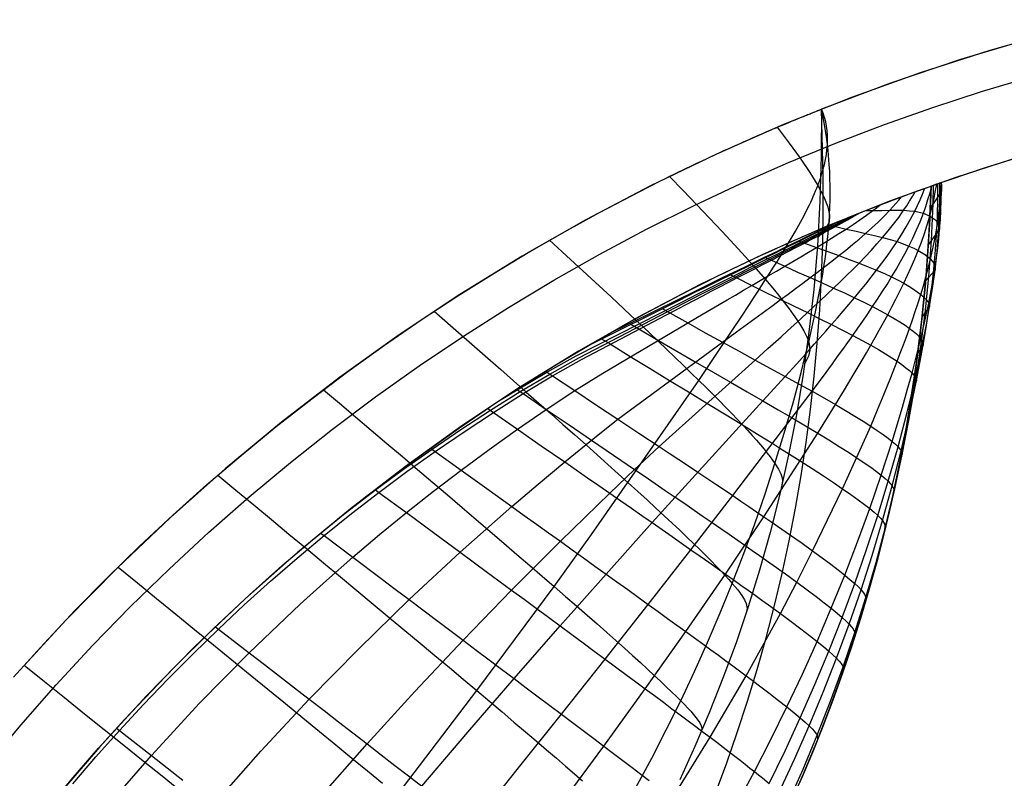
# Model space of a CAD drawing. Header units: millimetres. Extents: x -58 to 58, y -58 to 57.
# Tile 12 of 40: x -43 to -16, y 35 to 56. Entities that reach past the tile are written whole.
import ezdxf

# ---------------------------------------------------------------- set-up
doc = ezdxf.new("R2010")
doc.units = ezdxf.units.MM
doc.header["$MEASUREMENT"] = 0
doc.layers.add('Predefinito', color=5, linetype='Continuous')

msp = doc.modelspace()

# ---------------------------------------------------------------- linework, layer by layer
at = {"layer": 'Predefinito', "extrusion": (0.459919, 0.537098, 0.707107)}
for points in [[(46.655, 124.357), (47.803, 126.696), (48.888, 129.082), (49.911, 131.51), (50.868, 133.975)], [(50.868, 133.975), (50.178, 135.12), (49.511, 136.277), (48.868, 137.446), (48.249, 138.626), (47.653, 139.819), (47.082, 141.023), (46.534, 142.239), (46.011, 143.467), (45.512, 144.707), (45.037, 145.957), (44.589, 147.212), (44.166, 148.472), (43.769, 149.738), (43.396, 151.008), (43.048, 152.283), (42.723, 153.563), (42.143, 156.136), (41.65, 158.727), (41.239, 161.334), (40.905, 163.956), (40.642, 166.592), (40.443, 169.241), (40.302, 171.898), (40.211, 174.555), (40.149, 179.86), (40.182, 182.509), (40.269, 185.154), (40.419, 187.796), (40.642, 190.433), (40.947, 193.065), (41.134, 194.379), (41.345, 195.691), (41.581, 197.002), (41.844, 198.312), (42.135, 199.619), (42.453, 200.922), (42.798, 202.213), (43.171, 203.494), (43.572, 204.764), (44, 206.022), (44.457, 207.27), (44.942, 208.507), (45.456, 209.732), (45.998, 210.946), (46.567, 212.15), (47.165, 213.342), (47.79, 214.523), (48.443, 215.694)], [(47.251, 133.48), (46.463, 131.602), (45.634, 129.75)], [(44.755, 215.87), (44.15, 214.667), (43.573, 213.455), (43.022, 212.233), (42.498, 211.003), (42.001, 209.763), (41.531, 208.514), (41.087, 207.256), (40.67, 205.989), (40.279, 204.713), (39.913, 203.428), (39.574, 202.135), (39.259, 200.833), (38.969, 199.522), (38.704, 198.203), (38.462, 196.88), (38.245, 195.556), (37.879, 192.906), (37.598, 190.255), (37.392, 187.603), (37.255, 184.949), (37.176, 182.295), (37.149, 179.64), (37.215, 174.328), (37.307, 171.67), (37.446, 169.013), (37.641, 166.354), (37.898, 163.694), (38.223, 161.035), (38.621, 158.394), (39.095, 155.778), (39.648, 153.187), (40.284, 150.623), (41.006, 148.086), (41.399, 146.829), (41.815, 145.578), (42.253, 144.334), (42.714, 143.098), (43.199, 141.869), (43.706, 140.648), (44.237, 139.434), (44.792, 138.228), (45.371, 137.029), (45.973, 135.838), (46.6, 134.655), (47.251, 133.48)]]:
    msp.add_lwpolyline(points, dxfattribs=at)
at = {"layer": 'Predefinito'}
for points in [[(-13.578, 55.874), (-15.514, 55.368), (-17.432, 54.794), (-19.328, 54.154), (-21.201, 53.449)], [(-14.722, 55.583), (-16.632, 55.042), (-18.522, 54.435), (-20.39, 53.763), (-22.233, 53.028), (-24.05, 52.229), (-25.839, 51.367), (-27.596, 50.445), (-29.321, 49.462), (-31.011, 48.421), (-32.664, 47.322), (-34.278, 46.166), (-35.851, 44.955), (-37.381, 43.691), (-38.867, 42.375), (-40.306, 41.008), (-41.698, 39.592), (-43.039, 38.13)], [(-43.864, 35.612), (-42.929, 36.733), (-41.965, 37.831), (-40.972, 38.904), (-39.952, 39.952), (-38.904, 40.972), (-37.831, 41.965), (-36.733, 42.929), (-35.612, 43.864), (-34.468, 44.768), (-33.304, 45.641), (-32.12, 46.482), (-30.917, 47.29), (-29.698, 48.066), (-28.462, 48.807), (-27.213, 49.515), (-25.95, 50.188), (-24.676, 50.827), (-23.391, 51.43), (-22.098, 51.999), (-20.797, 52.533), (-19.49, 53.032), (-18.179, 53.496), (-16.864, 53.925), (-15.546, 54.319)], [(-21.201, 53.449), (-21.207, 52.185), (-21.244, 50.948), (-21.313, 49.739), (-21.413, 48.555), (-21.542, 47.396), (-21.699, 46.263), (-21.884, 45.153), (-22.096, 44.067), (-22.334, 43.004), (-22.596, 41.964), (-22.882, 40.945), (-23.191, 39.948), (-23.522, 38.971), (-23.875, 38.014), (-24.247, 37.076), (-24.639, 36.157), (-25.048, 35.256)], [(-21.201, 53.449), (-21.207, 52.185), (-21.244, 50.948), (-21.313, 49.739), (-21.413, 48.555), (-21.542, 47.396), (-21.699, 46.263), (-21.884, 45.153), (-22.096, 44.067), (-22.334, 43.004), (-22.596, 41.964), (-22.882, 40.945), (-23.191, 39.948), (-23.522, 38.971), (-23.875, 38.014), (-24.247, 37.076), (-24.639, 36.157), (-25.048, 35.256)], [(-15.764, 52.17), (-17.556, 51.595), (-19.326, 50.958), (-21.073, 50.261), (-22.796, 49.504), (-24.491, 48.687), (-26.157, 47.813), (-27.791, 46.882), (-29.393, 45.894), (-30.96, 44.853), (-32.489, 43.757), (-33.98, 42.61), (-35.431, 41.412), (-36.839, 40.164), (-38.203, 38.868), (-39.522, 37.527), (-40.794, 36.14), (-42.017, 34.711), (-43.19, 33.24)], [(-15.283, 52.313), (-16.761, 51.859), (-18.226, 51.362)], [(-21.789, 35.186), (-21.396, 36.123), (-21.021, 37.078), (-20.665, 38.053), (-20.33, 39.047), (-20.015, 40.061), (-19.723, 41.095), (-19.454, 42.15), (-19.208, 43.225), (-18.987, 44.322), (-18.792, 45.44), (-18.623, 46.58), (-18.481, 47.742), (-18.367, 48.926), (-18.282, 50.133), (-18.226, 51.362)]]:
    msp.add_lwpolyline(points, dxfattribs=at)
at = {"layer": 'Predefinito', "extrusion": (3.47394e-06, 6.55532e-06, 1)}
msp.add_lwpolyline([(-40.058, 12.07), (-39.511, 12.544), (-38.868, 13.127), (-38.236, 13.724), (-37.616, 14.335), (-37.008, 14.96), (-36.412, 15.597), (-35.826, 16.246), (-34.685, 17.574), (-33.583, 18.938), (-32.512, 20.332), (-31.468, 21.749), (-30.451, 23.189), (-29.462, 24.65), (-28.506, 26.136), (-27.59, 27.651), (-26.719, 29.196), (-25.898, 30.771), (-25.508, 31.571), (-25.133, 32.379), (-24.772, 33.195), (-24.427, 34.019), (-24.097, 34.85), (-23.784, 35.689), (-23.488, 36.534), (-23.21, 37.386), (-22.948, 38.244), (-22.704, 39.109), (-22.478, 39.979), (-22.27, 40.855), (-22.08, 41.736), (-21.908, 42.622), (-21.754, 43.512), (-21.618, 44.405), (-21.5, 45.301), (-21.4, 46.2), (-21.317, 47.1), (-21.251, 48.002), (-21.202, 48.906), (-21.17, 49.812), (-21.154, 50.72), (-21.155, 51.629), (-21.201, 53.448)], dxfattribs=at)
at = {"layer": 'Predefinito', "extrusion": (1, 0, 0)}
for points in [[(53.449, 216.277), (53.449, 60)], [(53.449, 35), (53.449, 60)], [(42.15, 223.723), (42.15, 60.005)]]:
    msp.add_lwpolyline(points, dxfattribs=at)
at = {"layer": 'Predefinito', "extrusion": (0.999793, -0.000794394, 0.020327)}
msp.add_lwpolyline([(51.372, 56.699), (51.229, 60.367)], dxfattribs=at)
at = {"layer": 'Predefinito', "extrusion": (0, 1, -2.06559e-07)}
msp.add_lwpolyline([(18.226, 60.008), (18.226, 215.928)], dxfattribs=at)
at = {"layer": 'Predefinito', "extrusion": (0.000221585, 0.00677, 0.999977)}
msp.add_lwpolyline([(-18.24, 50.954), (-18.24, 50.954)], dxfattribs=at)
at = {"layer": 'Predefinito', "extrusion": (0.025355, 0.997641, 0.063797)}
msp.add_lwpolyline([(22.259, 27.765), (22.226, 27.848)], dxfattribs=at)
at = {"layer": 'Predefinito', "extrusion": (0.053397, 0.991205, 0.121085)}
msp.add_lwpolyline([(24.564, 24.065), (24.458, 24.304)], dxfattribs=at)
at = {"layer": 'Predefinito', "extrusion": (0.081184, 0.983096, 0.164108)}
msp.add_lwpolyline([(26.85, 21.445), (26.713, 21.718)], dxfattribs=at)
at = {"layer": 'Predefinito', "extrusion": (0.1099, 0.974204, 0.197098)}
msp.add_lwpolyline([(29.16, 19.631), (29.013, 19.889)], dxfattribs=at)
at = {"layer": 'Predefinito', "extrusion": (0.168332, 0.955117, 0.243753)}
msp.add_lwpolyline([(33.591, 17.66), (33.476, 17.819)], dxfattribs=at)
at = {"layer": 'Predefinito', "extrusion": (0.195254, 0.946065, 0.258527)}
msp.add_lwpolyline([(35.533, 17.281), (35.458, 17.376)], dxfattribs=at)
at = {"layer": 'Predefinito', "extrusion": (0.219479, 0.937694, 0.269368)}
msp.add_lwpolyline([(37.241, 17.112), (37.217, 17.139)], dxfattribs=at)
at = {"layer": 'Predefinito'}
for points in [[(-43.121, 38.038, 30.011), (-42.294, 38.954, 30.011), (-41.448, 39.854, 30.011), (-40.583, 40.734, 30.01), (-39.702, 41.594, 30.008), (-38.802, 42.434, 30.007), (-37.884, 43.255, 30.005), (-36.951, 44.056, 30.003), (-36, 44.836, 30.001), (-35.034, 45.594, 29.999), (-34.054, 46.331, 29.996), (-33.06, 47.046, 29.994), (-32.06, 47.732, 29.99), (-31.066, 48.385, 29.984), (-30.083, 49.002, 29.977), (-29.118, 49.582, 29.968), (-28.175, 50.124, 29.958), (-27.246, 50.635, 29.947), (-26.134, 51.218, 29.931), (-25.905, 51.334, 29.933), (-25.779, 51.398, 29.938), (-25.7, 51.437, 29.943), (-25.574, 51.5, 29.954), (-25.475, 51.549, 29.964), (-25.316, 51.627, 29.986), (-25.186, 51.69, 30.008), (-25.075, 51.745, 30.03), (-24.976, 51.793, 30.052), (-24.885, 51.836, 30.074), (-24.726, 51.912, 30.117), (-24.584, 51.979, 30.161), (-24.457, 52.039, 30.205), (-24.342, 52.093, 30.249), (-24.235, 52.143, 30.293), (-24.135, 52.19, 30.337), (-24.041, 52.233, 30.38), (-23.952, 52.274, 30.424), (-23.867, 52.313, 30.468), (-23.787, 52.349, 30.512), (-23.71, 52.384, 30.556), (-23.564, 52.45, 30.644), (-23.43, 52.51, 30.731), (-23.304, 52.566, 30.819), (-23.187, 52.618, 30.906), (-23.076, 52.667, 30.993), (-22.97, 52.713, 31.081), (-22.87, 52.756, 31.168), (-22.774, 52.798, 31.255), (-22.682, 52.837, 31.342), (-22.595, 52.875, 31.429), (-22.511, 52.91, 31.516), (-22.432, 52.944, 31.603), (-22.356, 52.976, 31.69), (-22.284, 53.006, 31.777), (-22.216, 53.035, 31.865), (-22.151, 53.062, 31.952), (-22.089, 53.088, 32.039), (-22.03, 53.113, 32.126), (-21.973, 53.136, 32.213), (-21.92, 53.158, 32.3), (-21.869, 53.179, 32.387), (-21.821, 53.199, 32.474), (-21.775, 53.218, 32.561), (-21.731, 53.235, 32.648), (-21.69, 53.252, 32.735), (-21.651, 53.268, 32.822), (-21.613, 53.283, 32.909), (-21.578, 53.298, 32.996), (-21.545, 53.311, 33.083), (-21.514, 53.324, 33.17), (-21.484, 53.336, 33.257), (-21.456, 53.347, 33.344), (-21.43, 53.357, 33.431), (-21.406, 53.367, 33.518), (-21.383, 53.376, 33.605), (-21.342, 53.393, 33.78), (-21.306, 53.407, 33.954), (-21.276, 53.419, 34.128), (-21.252, 53.429, 34.303), (-21.232, 53.436, 34.477), (-21.219, 53.442, 34.651), (-21.201, 53.449, 35)], [(-32.718, 34.84, 36.982), (-30.556, 37.675, 37.178), (-28.459, 40.503, 37.453), (-27.441, 41.91, 37.615), (-24.528, 46.09, 38.236), (-23.605, 47.466, 38.428), (-23.379, 47.807, 38.49), (-23.155, 48.147, 38.565), (-23.045, 48.317, 38.607), (-22.935, 48.486, 38.654), (-22.826, 48.655, 38.706), (-22.718, 48.823, 38.762), (-22.61, 48.991, 38.824), (-22.504, 49.158, 38.891), (-22.399, 49.324, 38.964), (-22.296, 49.49, 39.042), (-22.195, 49.654, 39.126), (-22.096, 49.818, 39.216), (-22, 49.981, 39.311), (-21.906, 50.142, 39.411), (-21.816, 50.302, 39.518), (-21.73, 50.461, 39.63), (-21.647, 50.618, 39.748), (-21.569, 50.773, 39.872), (-21.531, 50.851, 39.937), (-21.495, 50.927, 40.002), (-21.46, 51.003, 40.069), (-21.425, 51.079, 40.138), (-21.393, 51.155, 40.208), (-21.361, 51.229, 40.28), (-21.331, 51.304, 40.353), (-21.302, 51.377, 40.428), (-21.275, 51.451, 40.504), (-21.249, 51.523, 40.582), (-21.224, 51.596, 40.661), (-21.201, 51.667, 40.741), (-21.18, 51.738, 40.823), (-21.16, 51.809, 40.906), (-21.141, 51.879, 40.991), (-21.124, 51.949, 41.076), (-21.094, 52.086, 41.25), (-21.071, 52.221, 41.428), (-21.054, 52.354, 41.61), (-21.043, 52.485, 41.794), (-21.039, 52.613, 41.982), (-21.041, 52.74, 42.171), (-21.05, 52.864, 42.363), (-21.066, 52.985, 42.556), (-21.089, 53.105, 42.75), (-21.119, 53.222, 42.944), (-21.157, 53.336, 43.139), (-21.201, 53.449, 43.333)], [(-26.65, 34.299, 47.928), (-25.81, 35.838, 48.022), (-25.023, 37.401, 48.129), (-24.651, 38.189, 48.187), (-24.293, 38.983, 48.249), (-23.95, 39.782, 48.316), (-23.623, 40.584, 48.388), (-23.31, 41.391, 48.465), (-23.013, 42.202, 48.546), (-22.731, 43.016, 48.627), (-22.464, 43.834, 48.704), (-22.212, 44.656, 48.777), (-21.975, 45.479, 48.857), (-21.863, 45.892, 48.903), (-21.755, 46.304, 48.955), (-21.65, 46.717, 49.016), (-21.55, 47.129, 49.085), (-21.455, 47.541, 49.166), (-21.365, 47.952, 49.258), (-21.281, 48.363, 49.361), (-21.205, 48.772, 49.476), (-21.17, 48.975, 49.538), (-21.137, 49.179, 49.603), (-21.107, 49.381, 49.671), (-21.079, 49.584, 49.742), (-21.055, 49.785, 49.816), (-21.033, 49.986, 49.893), (-21.014, 50.186, 49.973), (-20.998, 50.385, 50.056), (-20.985, 50.583, 50.142), (-20.976, 50.781, 50.231), (-20.97, 50.978, 50.323), (-20.967, 51.173, 50.417), (-20.968, 51.368, 50.514), (-20.972, 51.562, 50.613), (-20.98, 51.755, 50.713), (-20.99, 51.947, 50.816), (-21.022, 52.328, 51.024), (-21.068, 52.706, 51.236), (-21.128, 53.079, 51.451), (-21.201, 53.449, 51.667)], [(-22.401, 52.957, 31.642), (-22.083, 52.529, 33.751), (-21.785, 52.118, 35.918), (-21.521, 51.731, 38.143), (-21.302, 51.377, 40.428), (-21.138, 51.065, 42.772), (-21.033, 50.795, 45.165), (-20.985, 50.568, 47.597), (-20.998, 50.385, 50.056), (-21.065, 50.244, 52.531), (-21.297, 49.981, 60)], [(-25.327, 51.622, 30.025), (-24.957, 51.238, 31.022), (-24.594, 50.86, 32.046), (-24.242, 50.49, 33.096), (-23.901, 50.129, 34.174), (-23.576, 49.78, 35.279), (-23.268, 49.445, 36.412), (-22.981, 49.125, 37.573), (-22.718, 48.823, 38.762), (-22.479, 48.54, 39.98), (-22.267, 48.278, 41.224), (-22.081, 48.035, 42.492), (-21.922, 47.813, 43.78), (-21.789, 47.611, 45.086), (-21.682, 47.43, 46.407), (-21.603, 47.269, 47.741), (-21.55, 47.129, 49.085), (-21.524, 47.009, 50.437), (-21.52, 46.908, 51.794), (-21.556, 46.751, 54.522), (-21.657, 46.544, 60)], [(-32.044, 35.083, 33.09), (-30.794, 36.55, 33.225), (-29.542, 38.001, 33.395), (-28.292, 39.429, 33.601), (-27.046, 40.836, 33.841), (-25.798, 42.232, 34.127), (-25.175, 42.925, 34.293), (-22.791, 45.532, 35.038), (-22.184, 46.197, 35.232), (-21.873, 46.541, 35.343), (-21.559, 46.891, 35.468), (-21.401, 47.069, 35.537), (-21.244, 47.247, 35.611), (-21.086, 47.426, 35.691), (-20.929, 47.606, 35.777), (-20.772, 47.787, 35.87), (-20.616, 47.968, 35.969), (-20.46, 48.15, 36.076), (-20.306, 48.333, 36.19), (-20.153, 48.518, 36.312), (-20.001, 48.704, 36.441), (-19.852, 48.891, 36.578), (-19.706, 49.08, 36.722), (-19.562, 49.27, 36.873), (-19.421, 49.462, 37.033), (-19.285, 49.657, 37.2), (-19.152, 49.854, 37.375), (-19.025, 50.053, 37.557), (-18.902, 50.256, 37.747), (-18.785, 50.464, 37.945), (-18.673, 50.676, 38.151), (-18.598, 50.83, 38.303), (-18.528, 50.986, 38.459), (-18.461, 51.142, 38.618), (-18.4, 51.301, 38.779)], [(-30.666, 34.019, 34.883), (-29.459, 35.531, 35.027), (-28.26, 37.036, 35.207), (-27.074, 38.531, 35.424), (-25.904, 40.014, 35.677), (-24.744, 41.496, 35.975), (-23.609, 42.963, 36.333), (-21.453, 45.793, 37.11), (-21.178, 46.165, 37.222), (-20.902, 46.543, 37.348), (-20.764, 46.734, 37.417), (-20.627, 46.925, 37.491), (-20.489, 47.118, 37.57), (-20.353, 47.311, 37.654), (-20.217, 47.504, 37.745), (-20.082, 47.698, 37.841), (-19.948, 47.894, 37.945), (-19.815, 48.091, 38.055), (-19.683, 48.29, 38.173), (-19.553, 48.49, 38.297), (-19.425, 48.693, 38.428), (-19.3, 48.897, 38.565), (-19.177, 49.102, 38.71), (-19.058, 49.311, 38.862), (-18.943, 49.521, 39.021), (-18.832, 49.734, 39.186), (-18.725, 49.951, 39.359), (-18.624, 50.17, 39.539), (-18.529, 50.394, 39.726), (-18.439, 50.623, 39.919), (-18.373, 50.807, 40.079), (-18.313, 50.993, 40.242), (-18.258, 51.18, 40.408), (-18.208, 51.369, 40.578)], [(-28.258, 34.613, 36.991), (-27.109, 36.168, 37.173), (-25.984, 37.724, 37.393), (-24.884, 39.277, 37.648), (-23.809, 40.837, 37.948), (-22.768, 42.392, 38.303), (-21.305, 44.659, 38.874), (-20.823, 45.434, 39.071), (-20.581, 45.831, 39.182), (-20.34, 46.233, 39.304), (-20.102, 46.638, 39.441), (-19.983, 46.841, 39.517), (-19.866, 47.045, 39.597), (-19.749, 47.25, 39.683), (-19.634, 47.455, 39.775), (-19.519, 47.662, 39.873), (-19.405, 47.87, 39.978), (-19.293, 48.081, 40.088), (-19.182, 48.293, 40.205), (-19.074, 48.508, 40.328), (-18.968, 48.724, 40.457), (-18.865, 48.943, 40.592), (-18.766, 49.163, 40.734), (-18.67, 49.387, 40.882), (-18.578, 49.612, 41.036), (-18.491, 49.841, 41.197), (-18.409, 50.074, 41.364), (-18.333, 50.309, 41.537), (-18.263, 50.549, 41.716), (-18.207, 50.764, 41.879), (-18.157, 50.979, 42.046), (-18.114, 51.196, 42.217), (-18.077, 51.414, 42.39)], [(-25.248, 34.754, 41.443), (-24.226, 36.409, 41.645), (-23.249, 38.079, 41.879), (-22.319, 39.767, 42.151), (-21.872, 40.617, 42.305), (-21.442, 41.464, 42.471), (-20.629, 43.15, 42.815), (-19.867, 44.851, 43.16), (-19.682, 45.287, 43.257), (-19.5, 45.725, 43.363), (-19.323, 46.166, 43.482), (-19.149, 46.608, 43.615), (-19.065, 46.829, 43.688), (-18.981, 47.051, 43.766), (-18.898, 47.275, 43.848), (-18.817, 47.501, 43.936), (-18.737, 47.728, 44.028), (-18.658, 47.958, 44.125), (-18.582, 48.19, 44.228), (-18.509, 48.423, 44.335), (-18.438, 48.659, 44.447), (-18.37, 48.897, 44.564), (-18.306, 49.137, 44.686), (-18.246, 49.379, 44.813), (-18.19, 49.624, 44.944), (-18.138, 49.871, 45.08), (-18.091, 50.122, 45.221), (-18.05, 50.375, 45.367), (-18.015, 50.63, 45.517), (-17.987, 50.886, 45.671), (-17.965, 51.144, 45.828), (-17.948, 51.46, 46.024)], [(-23.486, 34.613, 46.105), (-23.022, 35.479, 46.19), (-22.573, 36.352, 46.281), (-22.139, 37.231, 46.378), (-21.722, 38.117, 46.483), (-21.32, 39.009, 46.596), (-20.936, 39.907, 46.718), (-20.57, 40.807, 46.849), (-20.223, 41.709, 46.986), (-19.894, 42.612, 47.123), (-19.582, 43.519, 47.258), (-19.285, 44.435, 47.398), (-19.006, 45.359, 47.557), (-18.874, 45.823, 47.649), (-18.746, 46.287, 47.752), (-18.624, 46.753, 47.867), (-18.507, 47.223, 47.997), (-18.396, 47.7, 48.142), (-18.292, 48.184, 48.301), (-18.199, 48.674, 48.474), (-18.117, 49.171, 48.661), (-18.049, 49.676, 48.862), (-18.021, 49.931, 48.967), (-17.997, 50.188, 49.075), (-17.978, 50.447, 49.186), (-17.964, 50.706, 49.3), (-17.955, 50.965, 49.416), (-17.951, 51.225, 49.534), (-17.951, 51.46, 49.642)], [(-22.625, 35.155, 48.526), (-22.192, 36.041, 48.603), (-21.778, 36.935, 48.685), (-21.38, 37.837, 48.773), (-21.001, 38.745, 48.869), (-20.64, 39.659, 48.972), (-20.299, 40.577, 49.083), (-19.977, 41.499, 49.198), (-19.675, 42.424, 49.314), (-19.391, 43.352, 49.428), (-19.126, 44.288, 49.546), (-18.88, 45.229, 49.68), (-18.764, 45.7, 49.757), (-18.654, 46.172, 49.843), (-18.549, 46.644, 49.94), (-18.449, 47.12, 50.048), (-18.354, 47.602, 50.169), (-18.268, 48.09, 50.301), (-18.19, 48.583, 50.445), (-18.122, 49.082, 50.6), (-18.067, 49.587, 50.765), (-18.025, 50.099, 50.941), (-17.999, 50.614, 51.125), (-17.989, 51.129, 51.317), (-17.991, 51.445, 51.436)], [(-22.355, 34.918, 50.863), (-21.936, 35.815, 50.924), (-21.535, 36.719, 50.99), (-21.154, 37.631, 51.061), (-20.791, 38.551, 51.138), (-20.449, 39.477, 51.221), (-20.127, 40.408, 51.31), (-19.825, 41.344, 51.402), (-19.544, 42.285, 51.496), (-19.283, 43.23, 51.588), (-19.042, 44.18, 51.682), (-18.822, 45.132, 51.789), (-18.72, 45.609, 51.851), (-18.622, 46.086, 51.92), (-18.53, 46.563, 51.998), (-18.443, 47.043, 52.085), (-18.362, 47.528, 52.181), (-18.288, 48.017, 52.287), (-18.221, 48.511, 52.401), (-18.164, 49.009, 52.524), (-18.116, 49.512, 52.655), (-18.08, 50.02, 52.793), (-18.057, 50.529, 52.938), (-18.046, 51.038, 53.088), (-18.047, 51.425, 53.203)], [(-22.103, 34.642, 55.488), (-21.701, 35.548, 55.519), (-21.318, 36.462, 55.551), (-20.956, 37.385, 55.586), (-20.614, 38.316, 55.624), (-20.294, 39.254, 55.665), (-19.996, 40.199, 55.709), (-19.719, 41.15, 55.755), (-19.464, 42.107, 55.802), (-19.231, 43.069, 55.847), (-19.021, 44.034, 55.894), (-18.832, 45.001, 55.947), (-18.665, 45.967, 56.013), (-18.518, 46.935, 56.096), (-18.392, 47.912, 56.197), (-18.291, 48.896, 56.314), (-18.218, 49.887, 56.445), (-18.176, 50.879, 56.585), (-18.165, 51.384, 56.657)], [(-18.226, 51.362, 60.008), (-18.263, 50.48, 60.008), (-18.315, 49.602, 60.008), (-18.384, 48.726, 60.007), (-18.469, 47.852, 60.007), (-18.57, 46.98, 60.007), (-18.689, 46.11, 60.006), (-18.825, 45.24, 60.006), (-18.978, 44.371, 60.006), (-19.138, 43.557, 60.005), (-19.314, 42.746, 60.005), (-19.501, 41.955, 60.005), (-19.704, 41.167, 60.005), (-19.917, 40.399, 60.004), (-20.144, 39.634, 60.004), (-20.382, 38.888, 60.004), (-20.633, 38.146, 60.004), (-20.893, 37.42, 60.003), (-21.167, 36.699, 60.003), (-21.448, 35.994, 60.003), (-21.742, 35.294, 60.003)], [(-20.744, 50.398, 31.288), (-20.656, 50.434, 31.4), (-20.573, 50.468, 31.512), (-20.494, 50.5, 31.624), (-20.418, 50.531, 31.736), (-20.346, 50.56, 31.848), (-20.276, 50.588, 31.961), (-20.209, 50.614, 32.073), (-20.145, 50.64, 32.185), (-20.025, 50.688, 32.409), (-19.913, 50.732, 32.633), (-19.81, 50.772, 32.857), (-19.714, 50.809, 33.082), (-19.624, 50.844, 33.306), (-19.54, 50.877, 33.53), (-19.46, 50.907, 33.754), (-19.385, 50.936, 33.979), (-19.247, 50.988, 34.427), (-19.122, 51.035, 34.876), (-19.009, 51.077, 35.324), (-18.906, 51.116, 35.773), (-18.811, 51.151, 36.222), (-18.724, 51.182, 36.671), (-18.571, 51.238, 37.569), (-18.44, 51.285, 38.467), (-18.33, 51.325, 39.364), (-18.237, 51.358, 40.261), (-18.097, 51.408, 42.055), (-18.006, 51.44, 43.853), (-17.954, 51.458, 45.65), (-17.945, 51.461, 49.236), (-18.226, 51.362, 60.008)], [(-17.973, 51.451, 44.853), (-17.95, 51.402, 45.988), (-17.951, 51.225, 49.534), (-18.25, 50.753, 60.008)], [(-37.692, 34.589, 29.909), (-36.41, 36.031, 29.963), (-35.099, 37.439, 30.039), (-33.759, 38.81, 30.14), (-32.394, 40.143, 30.269), (-31.009, 41.43, 30.427), (-29.605, 42.669, 30.614), (-28.891, 43.277, 30.722), (-28.17, 43.877, 30.843), (-27.444, 44.468, 30.98), (-26.725, 45.035, 31.134), (-23.891, 47.125, 31.777), (-23.506, 47.406, 31.87), (-23.112, 47.693, 31.98), (-22.913, 47.838, 32.042), (-22.713, 47.985, 32.109), (-22.513, 48.133, 32.184), (-22.311, 48.281, 32.265), (-22.11, 48.43, 32.354), (-21.909, 48.579, 32.451), (-21.708, 48.728, 32.557), (-21.509, 48.878, 32.671), (-21.311, 49.027, 32.793), (-21.116, 49.176, 32.924), (-20.923, 49.325, 33.064), (-20.732, 49.475, 33.212), (-20.545, 49.624, 33.369), (-20.361, 49.775, 33.535), (-20.181, 49.925, 33.71), (-20.006, 50.077, 33.893), (-19.834, 50.231, 34.086), (-19.668, 50.386, 34.288), (-19.506, 50.544, 34.499), (-19.35, 50.706, 34.719), (-19.266, 50.796, 34.844), (-19.185, 50.887, 34.972), (-19.107, 50.978, 35.103), (-19.031, 51.069, 35.236)], [(-34.806, 34.783, 31.386), (-33.529, 36.228, 31.478), (-32.235, 37.648, 31.599), (-30.928, 39.041, 31.751), (-29.611, 40.4, 31.936), (-28.287, 41.725, 32.154), (-26.946, 43.029, 32.416), (-26.272, 43.672, 32.571), (-25.607, 44.295, 32.742), (-23.002, 46.641, 33.453), (-22.654, 46.954, 33.557), (-22.3, 47.274, 33.677), (-22.122, 47.437, 33.744), (-21.943, 47.6, 33.816), (-21.764, 47.764, 33.894), (-21.585, 47.929, 33.979), (-21.406, 48.095, 34.071), (-21.228, 48.261, 34.171), (-21.05, 48.427, 34.279), (-20.873, 48.595, 34.394), (-20.698, 48.763, 34.517), (-20.524, 48.931, 34.649), (-20.353, 49.101, 34.788), (-20.184, 49.271, 34.936), (-20.019, 49.443, 35.092), (-19.856, 49.616, 35.256), (-19.698, 49.79, 35.428), (-19.543, 49.966, 35.609), (-19.393, 50.145, 35.798), (-19.248, 50.327, 35.996), (-19.108, 50.512, 36.202), (-18.974, 50.703, 36.416), (-18.891, 50.827, 36.558), (-18.812, 50.951, 36.704), (-18.737, 51.077, 36.852), (-18.665, 51.204, 37.003)], [(-40.646, 34.462, 28.646), (-39.385, 35.917, 28.67), (-38.079, 37.33, 28.71), (-36.731, 38.699, 28.767), (-35.344, 40.021, 28.843), (-34.636, 40.663, 28.89), (-33.92, 41.291, 28.942), (-33.196, 41.905, 29.002), (-32.465, 42.504, 29.067), (-31.727, 43.086, 29.138), (-30.979, 43.656, 29.216), (-30.22, 44.216, 29.303), (-29.45, 44.766, 29.403), (-28.671, 45.303, 29.519), (-27.899, 45.812, 29.652), (-27.139, 46.29, 29.794), (-24.41, 47.894, 30.284), (-23.978, 48.146, 30.379), (-23.758, 48.275, 30.434), (-23.537, 48.404, 30.495), (-23.315, 48.534, 30.563), (-23.092, 48.664, 30.638), (-22.868, 48.795, 30.721), (-22.645, 48.926, 30.813), (-22.422, 49.056, 30.914), (-22.201, 49.186, 31.024), (-21.982, 49.314, 31.143), (-21.765, 49.442, 31.271), (-21.551, 49.57, 31.408), (-21.34, 49.696, 31.555), (-21.133, 49.822, 31.71), (-20.93, 49.947, 31.875), (-20.731, 50.072, 32.049), (-20.536, 50.196, 32.233), (-20.347, 50.32, 32.427), (-20.162, 50.445, 32.629), (-19.983, 50.57, 32.842), (-19.809, 50.697, 33.064), (-19.708, 50.774, 33.202), (-19.61, 50.849, 33.344)], [(-41.518, 35.149, 28.094), (-40.89, 35.877, 28.101), (-40.249, 36.594, 28.112), (-39.596, 37.3, 28.127), (-38.93, 37.994, 28.144), (-38.253, 38.675, 28.166), (-37.565, 39.343, 28.191), (-36.865, 39.998, 28.22), (-36.153, 40.639, 28.253), (-35.431, 41.267, 28.292), (-34.699, 41.879, 28.336), (-33.958, 42.475, 28.386), (-33.209, 43.053, 28.441), (-32.451, 43.615, 28.502), (-31.682, 44.162, 28.569), (-30.9, 44.698, 28.645), (-30.105, 45.221, 28.732), (-29.299, 45.732, 28.836), (-28.501, 46.212, 28.956), (-27.713, 46.66, 29.087), (-24.876, 48.151, 29.528), (-24.424, 48.386, 29.614), (-24.195, 48.506, 29.665), (-23.964, 48.626, 29.722), (-23.731, 48.746, 29.786), (-23.497, 48.868, 29.857), (-23.263, 48.989, 29.937), (-23.028, 49.11, 30.026), (-22.795, 49.231, 30.123), (-22.563, 49.35, 30.23), (-22.334, 49.469, 30.347), (-22.107, 49.586, 30.472), (-21.883, 49.701, 30.607), (-21.773, 49.759, 30.679), (-21.663, 49.816, 30.752), (-21.554, 49.873, 30.828), (-21.447, 49.929, 30.906), (-21.34, 49.986, 30.987), (-21.234, 50.042, 31.07), (-21.13, 50.097, 31.155), (-21.027, 50.153, 31.243), (-20.925, 50.208, 31.333), (-20.824, 50.262, 31.426), (-20.661, 50.353, 31.585), (-20.501, 50.442, 31.75), (-20.345, 50.532, 31.922), (-20.193, 50.621, 32.101)], [(-34.324, 42.334, 28.293), (-33.302, 43.123, 28.366), (-32.542, 43.681, 28.425), (-31.77, 44.226, 28.491), (-30.985, 44.758, 28.565), (-30.187, 45.279, 28.651), (-29.379, 45.786, 28.752), (-28.576, 46.262, 28.872), (-27.786, 46.706, 29.001), (-24.935, 48.184, 29.435), (-24.481, 48.417, 29.521), (-24.25, 48.535, 29.571), (-24.018, 48.654, 29.627), (-23.784, 48.773, 29.69), (-23.548, 48.894, 29.761), (-23.312, 49.014, 29.841), (-23.077, 49.134, 29.929), (-22.842, 49.253, 30.026), (-22.609, 49.371, 30.133), (-22.378, 49.488, 30.249), (-22.15, 49.604, 30.374), (-22.037, 49.661, 30.44), (-21.925, 49.718, 30.509), (-21.814, 49.775, 30.58), (-21.704, 49.832, 30.653), (-21.595, 49.888, 30.729), (-21.487, 49.943, 30.807), (-21.379, 49.999, 30.887), (-21.273, 50.054, 30.97), (-21.168, 50.109, 31.055), (-21.065, 50.163, 31.143), (-20.962, 50.217, 31.233), (-20.861, 50.271, 31.326), (-20.721, 50.347, 31.461), (-20.583, 50.422, 31.601), (-20.448, 50.497, 31.746), (-20.316, 50.572, 31.896)], [(-29.889, 45.573, 28.616), (-29.457, 45.838, 28.672), (-28.651, 46.311, 28.789), (-27.857, 46.752, 28.916), (-24.993, 48.216, 29.344), (-24.537, 48.447, 29.428), (-24.305, 48.564, 29.478), (-24.071, 48.682, 29.534), (-23.836, 48.8, 29.597), (-23.599, 48.919, 29.667), (-23.362, 49.038, 29.746), (-23.125, 49.157, 29.833), (-22.889, 49.275, 29.93), (-22.655, 49.392, 30.036), (-22.423, 49.508, 30.152), (-22.194, 49.622, 30.277), (-22.081, 49.679, 30.343), (-21.968, 49.735, 30.411), (-21.856, 49.791, 30.482), (-21.745, 49.847, 30.555), (-21.636, 49.902, 30.631), (-21.527, 49.957, 30.709), (-21.419, 50.011, 30.789), (-21.313, 50.066, 30.872), (-21.207, 50.12, 30.957), (-21.103, 50.173, 31.044), (-21, 50.226, 31.135), (-20.899, 50.279, 31.227), (-20.787, 50.338, 31.333), (-20.677, 50.397, 31.443), (-20.569, 50.455, 31.555), (-20.462, 50.513, 31.67)], [(-20.005, 50.695, 32.448), (-19.809, 50.697, 33.064), (-19.569, 50.702, 33.886), (-19.35, 50.706, 34.719), (-19.152, 50.707, 35.563), (-18.974, 50.703, 36.416), (-18.815, 50.693, 37.279), (-18.673, 50.676, 38.151), (-18.549, 50.653, 39.031), (-18.439, 50.623, 39.919), (-18.263, 50.549, 41.716), (-18.135, 50.465, 43.533), (-18.05, 50.375, 45.367), (-18.005, 50.282, 47.215), (-17.997, 50.188, 49.075), (-18.304, 49.771, 60.008)], [(-27.508, 47.049, 28.872), (-26.516, 47.615, 28.945), (-25.87, 47.968, 28.98), (-25.373, 48.234, 29.016), (-25.009, 48.423, 29.054), (-24.728, 48.567, 29.091), (-24.495, 48.685, 29.129), (-24.295, 48.785, 29.166), (-24.119, 48.873, 29.204), (-23.961, 48.95, 29.242), (-23.818, 49.02, 29.28), (-23.686, 49.084, 29.317), (-23.563, 49.143, 29.355), (-23.448, 49.198, 29.393), (-23.238, 49.297, 29.469), (-23.049, 49.386, 29.545), (-22.876, 49.467, 29.62), (-22.716, 49.54, 29.696), (-22.569, 49.608, 29.772), (-22.43, 49.67, 29.848), (-22.3, 49.729, 29.923), (-22.177, 49.784, 29.999), (-22.06, 49.836, 30.075), (-21.95, 49.885, 30.151), (-21.844, 49.931, 30.227), (-21.743, 49.975, 30.302), (-21.647, 50.017, 30.378), (-21.555, 50.056, 30.454), (-21.467, 50.094, 30.53), (-21.382, 50.13, 30.606), (-21.3, 50.165, 30.682), (-21.221, 50.199, 30.757), (-21.145, 50.231, 30.833), (-21.073, 50.261, 30.909), (-21.003, 50.29, 30.985), (-20.744, 50.398, 31.288)], [(-27.508, 47.049, 28.872), (-25.077, 48.26, 29.217), (-24.618, 48.488, 29.298), (-24.384, 48.604, 29.347), (-24.149, 48.72, 29.402), (-23.912, 48.837, 29.464), (-23.674, 48.954, 29.533), (-23.435, 49.072, 29.611), (-23.196, 49.189, 29.698), (-22.959, 49.305, 29.793), (-22.723, 49.42, 29.899), (-22.489, 49.534, 30.014), (-22.259, 49.646, 30.138), (-22.144, 49.702, 30.203), (-22.031, 49.757, 30.271), (-21.919, 49.812, 30.342), (-21.807, 49.867, 30.415), (-21.696, 49.921, 30.49), (-21.587, 49.975, 30.568), (-21.479, 50.028, 30.648), (-21.371, 50.081, 30.73), (-21.265, 50.134, 30.815), (-21.161, 50.186, 30.902), (-21.057, 50.238, 30.992), (-20.955, 50.29, 31.085), (-20.849, 50.344, 31.185), (-20.744, 50.398, 31.288)], [(-26.999, 47.343, 28.913), (-25.108, 48.276, 29.171), (-24.647, 48.503, 29.252), (-24.413, 48.618, 29.3), (-24.177, 48.734, 29.355), (-23.94, 48.85, 29.416), (-23.701, 48.967, 29.485), (-23.461, 49.084, 29.562), (-23.222, 49.2, 29.649), (-22.984, 49.316, 29.744), (-22.747, 49.43, 29.849), (-22.513, 49.543, 29.964), (-22.397, 49.599, 30.025), (-22.282, 49.655, 30.088), (-22.167, 49.71, 30.153), (-22.054, 49.765, 30.221), (-21.941, 49.82, 30.292), (-21.829, 49.874, 30.364), (-21.718, 49.928, 30.439), (-21.609, 49.981, 30.517), (-21.5, 50.034, 30.597), (-21.393, 50.087, 30.679), (-21.286, 50.139, 30.764), (-21.182, 50.191, 30.851), (-21.078, 50.242, 30.941), (-20.893, 50.335, 31.11)], [(-20.955, 50.29, 31.085), (-20.824, 50.262, 31.426), (-20.536, 50.196, 32.233), (-20.263, 50.135, 33.056), (-20.006, 50.077, 33.893), (-19.766, 50.022, 34.744), (-19.543, 49.966, 35.609), (-19.339, 49.911, 36.486), (-19.152, 49.854, 37.375), (-18.983, 49.795, 38.275), (-18.832, 49.734, 39.186), (-18.697, 49.673, 40.107), (-18.578, 49.612, 41.036), (-18.384, 49.493, 42.913), (-18.246, 49.379, 44.813), (-18.157, 49.271, 46.73), (-18.117, 49.171, 48.661), (-18.122, 49.082, 50.6), (-18.378, 48.791, 60.007)], [(-28.578, 49.895, 30), (-28.011, 49.372, 30.896), (-27.455, 48.857, 31.829), (-26.911, 48.353, 32.8), (-26.386, 47.862, 33.809), (-26.13, 47.622, 34.328), (-25.881, 47.387, 34.857), (-25.637, 47.157, 35.395), (-25.4, 46.931, 35.943), (-25.17, 46.712, 36.502), (-24.948, 46.498, 37.07), (-24.734, 46.29, 37.648), (-24.528, 46.09, 38.236), (-24.331, 45.895, 38.835), (-24.143, 45.708, 39.443), (-23.964, 45.528, 40.06), (-23.794, 45.355, 40.686), (-23.633, 45.189, 41.32), (-23.481, 45.03, 41.962), (-23.338, 44.878, 42.611), (-23.204, 44.733, 43.267), (-23.079, 44.596, 43.93), (-22.964, 44.465, 44.598), (-22.857, 44.342, 45.271), (-22.76, 44.226, 45.95), (-22.672, 44.117, 46.633), (-22.594, 44.016, 47.32), (-22.464, 43.834, 48.704), (-22.371, 43.682, 50.098), (-22.309, 43.555, 51.501), (-22.274, 43.451, 52.91), (-22.26, 43.366, 54.325), (-22.3, 43.146, 60)], [(-21.807, 49.866, 30.415), (-21.663, 49.816, 30.752), (-21.34, 49.696, 31.555), (-21.029, 49.583, 32.375), (-20.732, 49.475, 33.212), (-20.45, 49.371, 34.066), (-20.184, 49.271, 34.936), (-19.936, 49.174, 35.821), (-19.706, 49.08, 36.722), (-19.493, 48.987, 37.637), (-19.3, 48.897, 38.565), (-19.125, 48.808, 39.506), (-18.968, 48.724, 40.457), (-18.829, 48.643, 41.416), (-18.706, 48.566, 42.382), (-18.509, 48.423, 44.335), (-18.372, 48.295, 46.31), (-18.292, 48.184, 48.301), (-18.268, 48.09, 50.301), (-18.473, 47.812, 60.007)], [(-22.723, 49.42, 29.899), (-22.563, 49.35, 30.23), (-22.201, 49.186, 31.024), (-21.849, 49.028, 31.838), (-21.509, 48.878, 32.671), (-21.183, 48.733, 33.523), (-20.873, 48.595, 34.394), (-20.58, 48.462, 35.283), (-20.306, 48.333, 36.19), (-20.051, 48.21, 37.115), (-19.815, 48.091, 38.055), (-19.6, 47.978, 39.011), (-19.405, 47.87, 39.978), (-19.23, 47.769, 40.954), (-19.074, 47.674, 41.94), (-18.936, 47.584, 42.934), (-18.817, 47.501, 43.936), (-18.714, 47.422, 44.943), (-18.629, 47.35, 45.957), (-18.507, 47.223, 47.997), (-18.449, 47.12, 50.048), (-18.443, 47.043, 52.085), (-18.589, 46.835, 60.007)], [(-23.674, 48.954, 29.533), (-23.497, 48.868, 29.857), (-23.092, 48.664, 30.638), (-22.696, 48.469, 31.44), (-22.311, 48.281, 32.265), (-21.94, 48.101, 33.111), (-21.585, 47.929, 33.979), (-21.248, 47.764, 34.868), (-20.929, 47.606, 35.777), (-20.63, 47.455, 36.706), (-20.353, 47.311, 37.654), (-20.098, 47.174, 38.619), (-19.866, 47.045, 39.597), (-19.656, 46.924, 40.587), (-19.466, 46.811, 41.587), (-19.298, 46.706, 42.597), (-19.149, 46.608, 43.615), (-19.02, 46.517, 44.64), (-18.911, 46.433, 45.672), (-18.819, 46.356, 46.71), (-18.746, 46.287, 47.752), (-18.692, 46.226, 48.797), (-18.654, 46.172, 49.843), (-18.622, 46.086, 51.92), (-18.726, 45.859, 60.006)], [(-31.713, 47.964, 30), (-30.98, 47.324, 30.809), (-30.618, 47.007, 31.231), (-30.259, 46.693, 31.665), (-29.905, 46.383, 32.11), (-29.555, 46.076, 32.568), (-29.211, 45.773, 33.037), (-28.873, 45.475, 33.518), (-28.541, 45.182, 34.011), (-28.216, 44.895, 34.516), (-27.898, 44.613, 35.033), (-27.589, 44.338, 35.563), (-27.289, 44.07, 36.105), (-26.998, 43.809, 36.659), (-26.716, 43.556, 37.226), (-26.445, 43.311, 37.805), (-26.185, 43.075, 38.397), (-25.936, 42.847, 39.001), (-25.698, 42.628, 39.616), (-25.471, 42.418, 40.243), (-25.255, 42.216, 40.879), (-25.05, 42.023, 41.525), (-24.857, 41.839, 42.18), (-24.674, 41.664, 42.844), (-24.503, 41.498, 43.516), (-24.343, 41.34, 44.194), (-24.195, 41.192, 44.88), (-24.058, 41.052, 45.572), (-23.932, 40.922, 46.269), (-23.817, 40.8, 46.971), (-23.714, 40.688, 47.678), (-23.623, 40.584, 48.388), (-23.542, 40.49, 49.101), (-23.473, 40.404, 49.817), (-23.364, 40.256, 51.258), (-23.289, 40.137, 52.706), (-23.243, 40.041, 54.161), (-23.215, 39.906, 57.081), (-23.234, 39.817, 60)], [(-25.526, 48.038, 29.15), (-25.317, 47.922, 29.457), (-24.833, 47.647, 30.204), (-24.357, 47.382, 30.978), (-23.891, 47.125, 31.777), (-23.439, 46.878, 32.602), (-23.002, 46.641, 33.453), (-22.583, 46.414, 34.33), (-22.184, 46.197, 35.232), (-21.807, 45.99, 36.159), (-21.453, 45.793, 37.11), (-21.125, 45.608, 38.082), (-20.823, 45.434, 39.071), (-20.547, 45.272, 40.075), (-20.296, 45.121, 41.092), (-20.069, 44.981, 42.121), (-19.867, 44.851, 43.16), (-19.688, 44.732, 44.208), (-19.531, 44.623, 45.265), (-19.397, 44.524, 46.329), (-19.285, 44.435, 47.398), (-19.195, 44.357, 48.472), (-19.126, 44.288, 49.546), (-19.042, 44.18, 51.682), (-19.014, 44.099, 53.799), (-19.066, 43.913, 60.006)], [(-26.378, 47.613, 29.04), (-26.156, 47.484, 29.339), (-25.639, 47.177, 30.071), (-25.129, 46.879, 30.83), (-24.63, 46.589, 31.616), (-24.145, 46.309, 32.43), (-23.675, 46.04, 33.272), (-23.223, 45.78, 34.142), (-22.791, 45.532, 35.038), (-22.382, 45.295, 35.961), (-21.996, 45.07, 36.91), (-21.637, 44.857, 37.883), (-21.305, 44.659, 38.874), (-21.001, 44.473, 39.881), (-20.723, 44.3, 40.903), (-20.471, 44.14, 41.938), (-20.244, 43.992, 42.984), (-20.042, 43.856, 44.04), (-19.865, 43.732, 45.106), (-19.712, 43.619, 46.179), (-19.582, 43.519, 47.258), (-19.475, 43.43, 48.343), (-19.391, 43.352, 49.428), (-19.328, 43.286, 50.51), (-19.283, 43.23, 51.588), (-19.236, 43.139, 53.729), (-19.269, 42.945, 60.005)], [(-43.088, 33.371, 28.04), (-42.315, 34.347, 28.04), (-41.561, 35.255, 28.045), (-40.816, 36.115, 28.055), (-40.106, 36.901, 28.067), (-38.824, 38.248, 28.097), (-37.706, 39.352, 28.133), (-36.718, 40.274, 28.172), (-35.831, 41.066, 28.212), (-35.022, 41.758, 28.254), (-34.274, 42.374, 28.296), (-33.571, 42.933, 28.339), (-32.246, 43.937, 28.425), (-31.053, 44.788, 28.513), (-30.034, 45.477, 28.602), (-29.167, 46.038, 28.692), (-28.365, 46.537, 28.782), (-27.508, 47.049, 28.872)], [(-27.17, 47.22, 28.925), (-26.936, 47.079, 29.218), (-26.389, 46.74, 29.937), (-25.851, 46.41, 30.684), (-25.324, 46.088, 31.46), (-24.811, 45.775, 32.265), (-24.313, 45.472, 33.099), (-23.834, 45.18, 33.962), (-23.374, 44.9, 34.854), (-23.153, 44.764, 35.31), (-22.937, 44.631, 35.773), (-22.728, 44.502, 36.244), (-22.525, 44.376, 36.721), (-22.329, 44.253, 37.205), (-22.139, 44.134, 37.694), (-21.782, 43.908, 38.686), (-21.453, 43.697, 39.696), (-21.152, 43.501, 40.722), (-20.877, 43.318, 41.762), (-20.629, 43.15, 42.815), (-20.407, 42.995, 43.878), (-20.211, 42.854, 44.952), (-20.04, 42.726, 46.034), (-19.894, 42.612, 47.123), (-19.772, 42.511, 48.218), (-19.675, 42.424, 49.314), (-19.599, 42.349, 50.407), (-19.544, 42.285, 51.496), (-19.481, 42.183, 53.66), (-19.495, 41.981, 60.005)], [(-28.692, 46.337, 28.745), (-28.501, 46.212, 28.956), (-27.899, 45.812, 29.652), (-27.306, 45.419, 30.377), (-26.725, 45.035, 31.134), (-26.158, 44.66, 31.922), (-25.607, 44.295, 32.742), (-25.338, 44.117, 33.163), (-25.074, 43.942, 33.592), (-24.815, 43.77, 34.029), (-24.562, 43.602, 34.475), (-24.314, 43.437, 34.927), (-24.073, 43.275, 35.388), (-23.838, 43.117, 35.857), (-23.609, 42.963, 36.333), (-23.388, 42.814, 36.817), (-23.174, 42.668, 37.307), (-22.967, 42.528, 37.802), (-22.768, 42.392, 38.303), (-22.577, 42.261, 38.808), (-22.393, 42.134, 39.319), (-22.047, 41.893, 40.353), (-21.73, 41.67, 41.405), (-21.442, 41.464, 42.471), (-21.182, 41.275, 43.55), (-20.951, 41.103, 44.64), (-20.747, 40.947, 45.741), (-20.57, 40.807, 46.849), (-20.421, 40.684, 47.965), (-20.299, 40.577, 49.083), (-20.202, 40.486, 50.198), (-20.127, 40.408, 51.31), (-20.033, 40.287, 53.52), (-19.996, 40.199, 55.709), (-20.012, 40.07, 60.004)], [(-28.086, 24.583, 60), (-26.995, 26.077, 60), (-25.899, 27.675, 60), (-25.369, 28.491, 60), (-24.853, 29.318, 60), (-24.351, 30.156, 60), (-23.864, 31.006, 60), (-23.393, 31.867, 60), (-22.939, 32.739, 60), (-22.503, 33.622, 60), (-22.086, 34.516, 60), (-21.688, 35.42, 60), (-21.311, 36.333, 60.001), (-20.954, 37.255, 60.001), (-20.619, 38.186, 60.001), (-20.305, 39.125, 60.002), (-20.012, 40.07, 60.002), (-19.742, 41.023, 60.003), (-19.495, 41.981, 60.003), (-19.269, 42.945, 60.003), (-19.066, 43.914, 60.003), (-18.885, 44.885, 60.003), (-18.657, 46.333, 60.006)], [(-34.717, 45.836, 30), (-34.282, 45.468, 30.363), (-33.849, 45.101, 30.739), (-33.42, 44.738, 31.128), (-32.995, 44.378, 31.531), (-32.575, 44.022, 31.947), (-32.16, 43.67, 32.378), (-31.752, 43.323, 32.822), (-31.35, 42.981, 33.28), (-30.956, 42.645, 33.751), (-30.57, 42.316, 34.237), (-30.192, 41.993, 34.737), (-29.824, 41.678, 35.252), (-29.466, 41.371, 35.78), (-29.119, 41.072, 36.323), (-28.783, 40.783, 36.881), (-28.459, 40.503, 37.453), (-28.148, 40.232, 38.039), (-27.849, 39.972, 38.64), (-27.563, 39.722, 39.253), (-27.29, 39.482, 39.88), (-27.03, 39.252, 40.518), (-26.782, 39.032, 41.168), (-26.547, 38.822, 41.828), (-26.326, 38.623, 42.498), (-26.117, 38.434, 43.177), (-25.921, 38.255, 43.864), (-25.739, 38.086, 44.56), (-25.569, 37.928, 45.262), (-25.413, 37.781, 45.971), (-25.27, 37.643, 46.685), (-25.14, 37.517, 47.405), (-25.023, 37.401, 48.129), (-24.919, 37.295, 48.857), (-24.828, 37.199, 49.588), (-24.749, 37.113, 50.322), (-24.681, 37.035, 51.058), (-24.575, 36.904, 52.539), (-24.504, 36.802, 54.027), (-24.463, 36.723, 55.519), (-24.445, 36.663, 57.014), (-24.454, 36.583, 60)], [(-29.469, 45.846, 28.659), (-29.299, 45.732, 28.836), (-28.671, 45.303, 29.519), (-28.051, 44.881, 30.234), (-27.444, 44.468, 30.98), (-26.85, 44.064, 31.759), (-26.272, 43.672, 32.571), (-25.99, 43.48, 32.989), (-25.713, 43.292, 33.416), (-25.441, 43.106, 33.85), (-25.175, 42.925, 34.293), (-24.914, 42.746, 34.744), (-24.66, 42.572, 35.204), (-24.412, 42.402, 35.671), (-24.171, 42.236, 36.147), (-23.937, 42.074, 36.631), (-23.711, 41.917, 37.121), (-23.492, 41.765, 37.617), (-23.282, 41.619, 38.119), (-23.079, 41.477, 38.626), (-22.884, 41.34, 39.138), (-22.696, 41.207, 39.655), (-22.517, 41.08, 40.176), (-22.18, 40.839, 41.233), (-21.872, 40.617, 42.305), (-21.595, 40.412, 43.392), (-21.346, 40.226, 44.49), (-21.127, 40.058, 45.6), (-20.936, 39.907, 46.718), (-20.774, 39.774, 47.844), (-20.64, 39.659, 48.972), (-20.533, 39.56, 50.098), (-20.449, 39.477, 51.221), (-20.386, 39.406, 52.34), (-20.341, 39.347, 53.454), (-20.294, 39.254, 55.665), (-20.305, 39.125, 60.004)], [(-30.258, 45.328, 28.581), (-30.105, 45.221, 28.732), (-29.45, 44.766, 29.403), (-28.804, 44.317, 30.106), (-28.17, 43.877, 30.843), (-27.55, 43.447, 31.613), (-27.246, 43.237, 32.01), (-26.946, 43.029, 32.416), (-26.651, 42.824, 32.831), (-26.361, 42.623, 33.254), (-26.077, 42.426, 33.686), (-25.798, 42.232, 34.127), (-25.525, 42.041, 34.576), (-25.258, 41.855, 35.034), (-24.998, 41.674, 35.5), (-24.744, 41.496, 35.975), (-24.498, 41.323, 36.459), (-24.26, 41.156, 36.949), (-24.03, 40.994, 37.445), (-23.809, 40.837, 37.948), (-23.595, 40.686, 38.456), (-23.389, 40.539, 38.969), (-23.191, 40.398, 39.488), (-23.001, 40.262, 40.012), (-22.819, 40.13, 40.54), (-22.644, 40.004, 41.073), (-22.319, 39.767, 42.151), (-22.024, 39.549, 43.245), (-21.759, 39.35, 44.351), (-21.525, 39.17, 45.468), (-21.32, 39.009, 46.596), (-21.146, 38.868, 47.731), (-21.001, 38.745, 48.869), (-20.884, 38.64, 50.005), (-20.791, 38.551, 51.138), (-20.721, 38.476, 52.267), (-20.67, 38.413, 53.392), (-20.614, 38.316, 55.624), (-20.619, 38.186, 60.003)], [(-31.81, 44.254, 28.456), (-31.682, 44.162, 28.569), (-30.979, 43.656, 29.216), (-30.286, 43.158, 29.898), (-29.605, 42.669, 30.614), (-29.269, 42.429, 30.986), (-28.937, 42.191, 31.366), (-28.61, 41.956, 31.756), (-28.287, 41.725, 32.154), (-27.969, 41.497, 32.562), (-27.656, 41.273, 32.979), (-27.348, 41.052, 33.405), (-27.046, 40.836, 33.841), (-26.751, 40.624, 34.286), (-26.461, 40.416, 34.74), (-26.179, 40.213, 35.204), (-25.904, 40.014, 35.677), (-25.636, 39.821, 36.159), (-25.377, 39.634, 36.648), (-25.126, 39.453, 37.145), (-24.884, 39.277, 37.648), (-24.65, 39.108, 38.158), (-24.425, 38.944, 38.674), (-24.208, 38.785, 39.195), (-24, 38.633, 39.722), (-23.8, 38.486, 40.254), (-23.608, 38.345, 40.791), (-23.425, 38.209, 41.333), (-23.249, 38.079, 41.879), (-23.082, 37.954, 42.43), (-22.923, 37.835, 42.984), (-22.772, 37.721, 43.542), (-22.63, 37.612, 44.103), (-22.368, 37.411, 45.235), (-22.139, 37.231, 46.378), (-21.943, 37.073, 47.53), (-21.778, 36.935, 48.685), (-21.643, 36.818, 49.839), (-21.535, 36.719, 50.99), (-21.452, 36.636, 52.138), (-21.39, 36.567, 53.281), (-21.318, 36.462, 55.551), (-21.311, 36.333, 60.003)], [(-37.58, 43.52, 30), (-37.092, 43.116, 30.334), (-36.607, 42.714, 30.683), (-36.126, 42.316, 31.048), (-35.65, 41.921, 31.427), (-35.179, 41.53, 31.821), (-34.714, 41.144, 32.23), (-34.256, 40.764, 32.654), (-33.805, 40.389, 33.094), (-33.363, 40.021, 33.55), (-32.929, 39.66, 34.021), (-32.505, 39.307, 34.507), (-32.092, 38.962, 35.009), (-31.69, 38.626, 35.528), (-31.299, 38.299, 36.062), (-30.921, 37.982, 36.612), (-30.556, 37.675, 37.178), (-30.205, 37.38, 37.761), (-29.869, 37.095, 38.359), (-29.546, 36.822, 38.971), (-29.237, 36.56, 39.598), (-28.942, 36.309, 40.237), (-28.662, 36.069, 40.89), (-28.396, 35.84, 41.554), (-28.144, 35.623, 42.228), (-27.907, 35.418, 42.913), (-27.684, 35.223, 43.607)], [(-33.316, 43.132, 28.355), (-33.209, 43.053, 28.441), (-32.465, 42.504, 29.067), (-31.731, 41.962, 29.729), (-31.009, 41.43, 30.427), (-30.653, 41.168, 30.79), (-30.301, 40.909, 31.163), (-29.954, 40.653, 31.545), (-29.611, 40.4, 31.936), (-29.273, 40.152, 32.338), (-28.94, 39.907, 32.749), (-28.613, 39.666, 33.17), (-28.292, 39.429, 33.601), (-27.977, 39.198, 34.042), (-27.669, 38.97, 34.492), (-27.368, 38.748, 34.953), (-27.074, 38.531, 35.424), (-26.788, 38.32, 35.904), (-26.511, 38.115, 36.393), (-26.243, 37.916, 36.89), (-25.984, 37.724, 37.393), (-25.733, 37.538, 37.904), (-25.492, 37.358, 38.421), (-25.259, 37.184, 38.944), (-25.035, 37.017, 39.473), (-24.82, 36.856, 40.009), (-24.613, 36.701, 40.549), (-24.415, 36.552, 41.095), (-24.226, 36.409, 41.645), (-24.046, 36.272, 42.2), (-23.874, 36.141, 42.759), (-23.711, 36.016, 43.323), (-23.556, 35.897, 43.89), (-23.41, 35.784, 44.46), (-23.272, 35.676, 45.034), (-23.143, 35.575, 45.611), (-23.022, 35.479, 46.19), (-22.91, 35.389, 46.772), (-22.806, 35.305, 47.356), (-22.625, 35.155, 48.526)], [(-34.793, 41.949, 28.266), (-34.699, 41.879, 28.336), (-33.92, 41.291, 28.942), (-33.151, 40.712, 29.586), (-32.77, 40.426, 29.923), (-32.394, 40.143, 30.269), (-32.021, 39.863, 30.624), (-31.652, 39.585, 30.99), (-31.287, 39.311, 31.365), (-30.928, 39.041, 31.751), (-30.573, 38.775, 32.146), (-30.223, 38.512, 32.552), (-29.88, 38.254, 32.969), (-29.542, 38.001, 33.395), (-29.211, 37.752, 33.832), (-28.887, 37.508, 34.28), (-28.569, 37.269, 34.738), (-28.26, 37.036, 35.207), (-27.959, 36.809, 35.686), (-27.666, 36.589, 36.174), (-27.383, 36.375, 36.67), (-27.109, 36.168, 37.173), (-26.845, 35.969, 37.685), (-26.589, 35.775, 38.203), (-26.343, 35.589, 38.728), (-26.106, 35.409, 39.259), (-25.878, 35.235, 39.797)], [(-40.288, 41.026, 30), (-39.763, 40.597, 30.314), (-39.241, 40.172, 30.644), (-38.723, 39.75, 30.99), (-38.21, 39.332, 31.352), (-37.702, 38.918, 31.73), (-37.201, 38.51, 32.124), (-36.708, 38.107, 32.535), (-36.222, 37.71, 32.962), (-35.746, 37.321, 33.405), (-35.278, 36.939, 33.866), (-34.821, 36.565, 34.343), (-34.376, 36.2, 34.836), (-33.942, 35.845, 35.347), (-33.52, 35.499, 35.875), (-33.112, 35.164, 36.42)], [(-37.648, 39.408, 28.135), (-37.565, 39.343, 28.191), (-36.731, 38.699, 28.767), (-36.319, 38.38, 29.07), (-35.909, 38.064, 29.383), (-35.502, 37.75, 29.706), (-35.099, 37.439, 30.039), (-34.7, 37.131, 30.383), (-34.305, 36.826, 30.737), (-33.915, 36.525, 31.102), (-33.529, 36.228, 31.478), (-33.149, 35.935, 31.864), (-32.775, 35.646, 32.262), (-32.406, 35.362, 32.67), (-32.044, 35.083, 33.09)], [(-42.832, 38.362, 30), (-42.284, 37.921, 30.302), (-41.739, 37.484, 30.621), (-41.198, 37.049, 30.956), (-40.662, 36.619, 31.307), (-40.133, 36.193, 31.676), (-39.61, 35.773, 32.061), (-39.094, 35.359, 32.463), (-38.587, 34.951, 32.882)], [(-40.33, 36.658, 28.063), (-40.249, 36.594, 28.112), (-39.385, 35.917, 28.67), (-38.957, 35.581, 28.964), (-38.531, 35.248, 29.269)]]:
    msp.add_polyline3d(points, dxfattribs=at)

doc.saveas('drawing.dxf')
